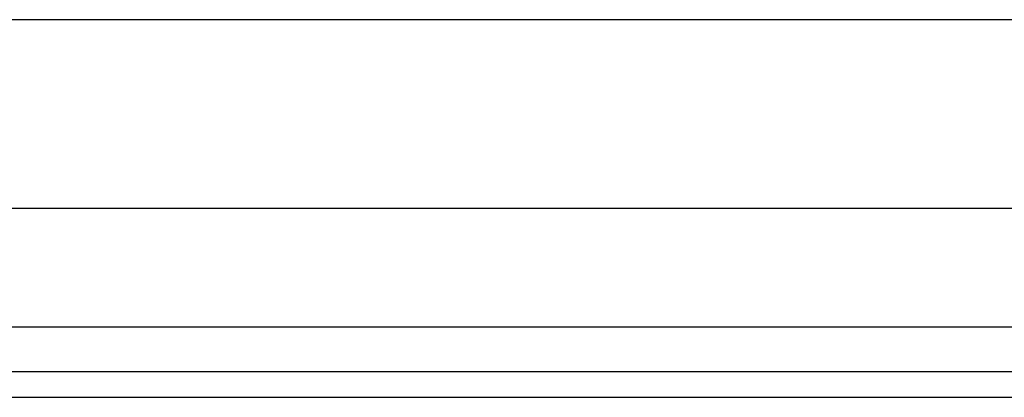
# Model space of a CAD drawing. Header units: inches. Extents: x 0 to 101, y -11 to 66.
# Tile 30 of 86: x 24.482 to 27.009, y 22.626 to 23.596. Entities that reach past the tile are written whole.
import ezdxf

# ---------------------------------------------------------------- set-up
doc = ezdxf.new("R2010")
doc.units = ezdxf.units.IN
doc.header["$LTSCALE"] = 6.067211
doc.header["$MEASUREMENT"] = 0
doc.layers.add('Visible Edges(ANSI)', color=7, linetype='Continuous', lineweight=25)
doc.layers.add('Visible Tangent Edges(ANSI)', color=7, linetype='Continuous', lineweight=25)

msp = doc.modelspace()

# ---------------------------------------------------------------- linework, layer by layer
at = {"layer": 'Visible Edges(ANSI)'}
for p, q in [((6.0815, 23.5957), (28.4307, 23.5957)), ((28.4307, 23.1107), (6.0815, 23.1107)), ((29.3559, 22.691), (5.1814, 22.691)), ((5.1814, 22.6258), (29.3559, 22.6258))]:
    msp.add_line(p, q, dxfattribs=at)
at = {"layer": 'Visible Tangent Edges(ANSI)'}
msp.add_line((29.3559, 22.8056), (5.1814, 22.8056), dxfattribs=at)

doc.saveas('drawing.dxf')
